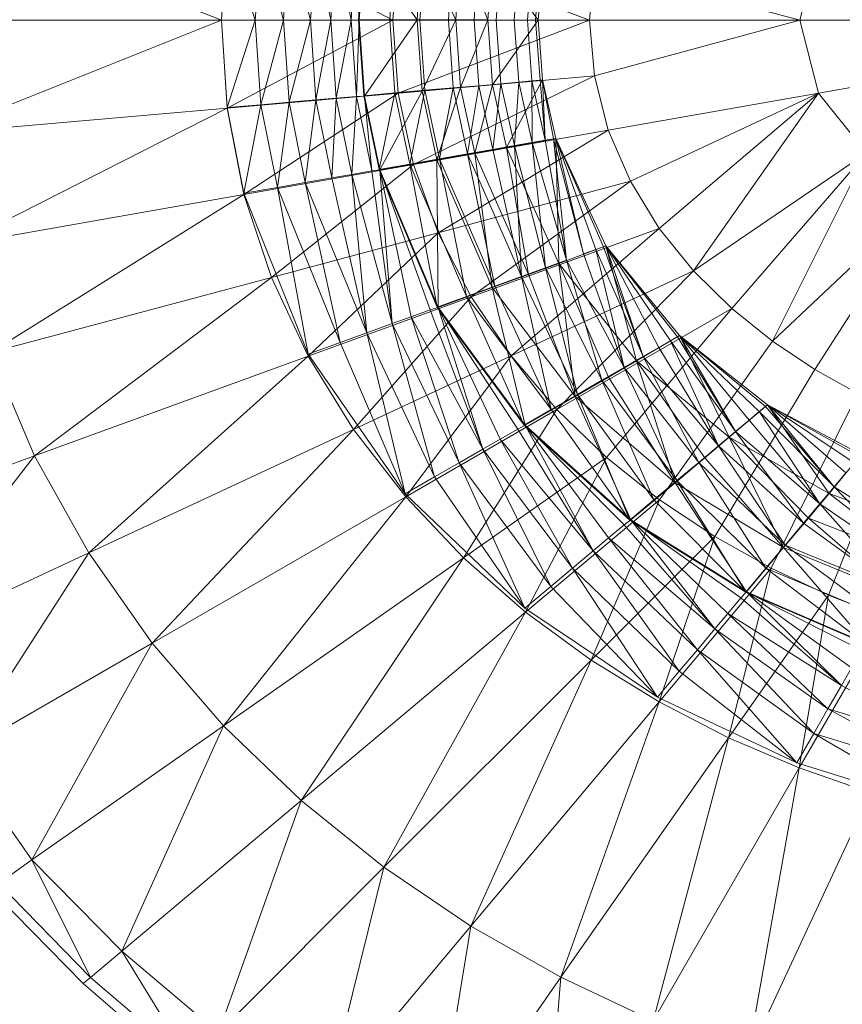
# Model space of a CAD drawing. Header units: metres. Extents: x 397.7 to 427.5, y 12.7 to 28.4.
# Tile 64 of 85: x 406.7573 to 406.8568, y 27.1044 to 27.2235. Entities that reach past the tile are written whole.
import ezdxf

# ---------------------------------------------------------------- set-up
doc = ezdxf.new("R2010")
doc.units = ezdxf.units.M
doc.layers.add('A-DETL-____-MBND', color=7, linetype='Continuous', lineweight=18)

# ---------------------------------------------------------------- blocks, each defined once
blk = doc.blocks.new('Family - Inodor P4-154170-07_PCI_P4')
at = {"layer": 'A-DETL-____-MBND', "color": 253, "true_color": 0xaaaaaa}
for p, q in [((0.09445, 0.19991), (0.06022, 0.21359)), ((0.09514, 0.21053), (0.09445, 0.19991)), ((0.09514, 0.21049), (0.09445, 0.19991)), ((0.1152, 0.19991), (0.09514, 0.21053)), ((0.09514, 0.21049), (0.09854, 0.19992)), ((0.09514, 0.21049), (0.09854, 0.19992)), ((0.09922, 0.21013), (0.09854, 0.19992)), ((0.09922, 0.21013), (0.09854, 0.19992)), ((0.09922, 0.21013), (0.10196, 0.19992)), ((0.09922, 0.21013), (0.10196, 0.19992)), ((0.10263, 0.20984), (0.10196, 0.19992)), ((0.10263, 0.20984), (0.10196, 0.19992)), ((0.10263, 0.20984), (0.10524, 0.19992)), ((0.10263, 0.20984), (0.10524, 0.19992)), ((0.10589, 0.20955), (0.10524, 0.19992)), ((0.10589, 0.20955), (0.10524, 0.19992)), ((0.10589, 0.20955), (0.10768, 0.19992)), ((0.10589, 0.20955), (0.10768, 0.19992)), ((0.10832, 0.20934), (0.10768, 0.19992)), ((0.10832, 0.20934), (0.10768, 0.19992)), ((0.10832, 0.20934), (0.11013, 0.19992)), ((0.10832, 0.20934), (0.11013, 0.19992)), ((0.11077, 0.20912), (0.11013, 0.19992)), ((0.11077, 0.20912), (0.11013, 0.19992)), ((0.11077, 0.20912), (0.11113, 0.19997)), ((0.11077, 0.20912), (0.11113, 0.19997)), ((0.11167, 0.20904), (0.11104, 0.19992)), ((0.11176, 0.20909), (0.11113, 0.19997)), ((0.11176, 0.20909), (0.11113, 0.19997)), ((0.11176, 0.20909), (0.11811, 0.19997)), ((0.11176, 0.20909), (0.11811, 0.19997)), ((0.11542, 0.20871), (0.11481, 0.19992)), ((0.11542, 0.20871), (0.11481, 0.19992)), ((0.11583, 0.20872), (0.1152, 0.19991)), ((0.13897, 0.19991), (0.11583, 0.20872)), ((0.11872, 0.20848), (0.11811, 0.19997)), ((0.11872, 0.20848), (0.11811, 0.19997)), ((0.11907, 0.20839), (0.11846, 0.19992)), ((0.11907, 0.20839), (0.11846, 0.19992)), ((0.11872, 0.20848), (0.12278, 0.19997)), ((0.11872, 0.20848), (0.12278, 0.19997)), ((0.16667, 0.2087), (0.16439, 0.19991)), ((0.12249, 0.20809), (0.1219, 0.19992)), ((0.12249, 0.20809), (0.1219, 0.19992)), ((0.12337, 0.20807), (0.12278, 0.19997)), ((0.12337, 0.20807), (0.12278, 0.19997)), ((0.12337, 0.20807), (0.12668, 0.19997)), ((0.12337, 0.20807), (0.12668, 0.19997)), ((0.12557, 0.20782), (0.125, 0.19991)), ((0.12557, 0.20782), (0.125, 0.19991)), ((0.12725, 0.20774), (0.12668, 0.19997)), ((0.12725, 0.20774), (0.12668, 0.19997)), ((0.12725, 0.20774), (0.12668, 0.19997)), ((0.12725, 0.20774), (0.13274, 0.19992)), ((0.12725, 0.20774), (0.13274, 0.19992)), ((0.12824, 0.20759), (0.12767, 0.19992)), ((0.12824, 0.20759), (0.12767, 0.19992)), ((0.13041, 0.2074), (0.12985, 0.19992)), ((0.13041, 0.2074), (0.12985, 0.19992)), ((0.132, 0.20726), (0.13145, 0.19991)), ((0.132, 0.20726), (0.13145, 0.19991)), ((0.13298, 0.20718), (0.13243, 0.19991)), ((0.13298, 0.20718), (0.13243, 0.19991)), ((0.13274, 0.19991), (0.13329, 0.20715)), ((0.13329, 0.20715), (0.13274, 0.19991)), ((0.13274, 0.19992), (0.13329, 0.20715)), ((0.13329, 0.20715), (0.13274, 0.19992)), ((0.13955, 0.20665), (0.13897, 0.19991)), ((0.16439, 0.19991), (0.13955, 0.20665)), ((0.09445, 0.19991), (0.05941, 0.19991)), ((0.09445, 0.19991), (0.06022, 0.18624)), ((0.09854, 0.19992), (0.09445, 0.19991)), ((0.09854, 0.19992), (0.09445, 0.19991)), ((0.1152, 0.19991), (0.09445, 0.19991)), ((0.09514, 0.1893), (0.09445, 0.19991)), ((0.09514, 0.18936), (0.09445, 0.19991)), ((0.09854, 0.19992), (0.09514, 0.18936)), ((0.09854, 0.19992), (0.09514, 0.18936)), ((0.1152, 0.19991), (0.09514, 0.1893)), ((0.10196, 0.19992), (0.09854, 0.19992)), ((0.09854, 0.19992), (0.10196, 0.19992)), ((0.09854, 0.19992), (0.09922, 0.18971)), ((0.09854, 0.19992), (0.09922, 0.18971)), ((0.10196, 0.19992), (0.09922, 0.18971)), ((0.10196, 0.19992), (0.09922, 0.18971)), ((0.10524, 0.19992), (0.10196, 0.19992)), ((0.10196, 0.19992), (0.10524, 0.19992)), ((0.10196, 0.19992), (0.10263, 0.19001)), ((0.10196, 0.19992), (0.10263, 0.19001)), ((0.10524, 0.19992), (0.10263, 0.19001)), ((0.10524, 0.19992), (0.10263, 0.19001)), ((0.10768, 0.19992), (0.10524, 0.19992)), ((0.10524, 0.19992), (0.10768, 0.19992)), ((0.10524, 0.19992), (0.10589, 0.1903)), ((0.10524, 0.19992), (0.10589, 0.1903)), ((0.10768, 0.19992), (0.10589, 0.1903)), ((0.10768, 0.19992), (0.10589, 0.1903)), ((0.11013, 0.19992), (0.10768, 0.19992)), ((0.10768, 0.19992), (0.11013, 0.19992)), ((0.10768, 0.19992), (0.10832, 0.19051)), ((0.10768, 0.19992), (0.10832, 0.19051)), ((0.11013, 0.19992), (0.10832, 0.19051)), ((0.11013, 0.19992), (0.10832, 0.19051)), ((0.11113, 0.19997), (0.11013, 0.19992)), ((0.11113, 0.19997), (0.11013, 0.19992)), ((0.11077, 0.19072), (0.11013, 0.19992)), ((0.11013, 0.19992), (0.11077, 0.19072)), ((0.11113, 0.19997), (0.11077, 0.19072)), ((0.11113, 0.19997), (0.11077, 0.19072)), ((0.11104, 0.19992), (0.11481, 0.19992)), ((0.11104, 0.19992), (0.11481, 0.19992)), ((0.11104, 0.19992), (0.11167, 0.19078)), ((0.11811, 0.19997), (0.11113, 0.19997)), ((0.11811, 0.19997), (0.11113, 0.19997)), ((0.11176, 0.19076), (0.11113, 0.19997)), ((0.11113, 0.19997), (0.11176, 0.19076)), ((0.11811, 0.19997), (0.11176, 0.19076)), ((0.11811, 0.19997), (0.11176, 0.19076)), ((0.11481, 0.19992), (0.11846, 0.19992)), ((0.11481, 0.19992), (0.11846, 0.19992)), ((0.11481, 0.19992), (0.11543, 0.19114)), ((0.11481, 0.19992), (0.11543, 0.19114)), ((0.13897, 0.19991), (0.1152, 0.19991)), ((0.11583, 0.19111), (0.1152, 0.19991)), ((0.13897, 0.19991), (0.11583, 0.19111)), ((0.12278, 0.19997), (0.11811, 0.19997)), ((0.11811, 0.19997), (0.12278, 0.19997)), ((0.11811, 0.19997), (0.11872, 0.19136)), ((0.11811, 0.19997), (0.11872, 0.19136)), ((0.11846, 0.19992), (0.1219, 0.19992)), ((0.11846, 0.19992), (0.1219, 0.19992)), ((0.11846, 0.19992), (0.11907, 0.19145)), ((0.11846, 0.19992), (0.11907, 0.19145)), ((0.12278, 0.19997), (0.11872, 0.19136)), ((0.12278, 0.19997), (0.11872, 0.19136)), ((0.1219, 0.19992), (0.125, 0.19991)), ((0.1219, 0.19992), (0.12249, 0.19175)), ((0.1219, 0.19992), (0.125, 0.19991)), ((0.1219, 0.19992), (0.12249, 0.19175)), ((0.12668, 0.19997), (0.12278, 0.19997)), ((0.12668, 0.19997), (0.12278, 0.19997)), ((0.12337, 0.19177), (0.12278, 0.19997)), ((0.12278, 0.19997), (0.12337, 0.19177)), ((0.12668, 0.19997), (0.12337, 0.19177)), ((0.12668, 0.19997), (0.12337, 0.19177)), ((0.125, 0.19991), (0.12767, 0.19992)), ((0.125, 0.19991), (0.12767, 0.19992)), ((0.125, 0.19991), (0.12558, 0.19201)), ((0.125, 0.19991), (0.12558, 0.19201)), ((0.12668, 0.19997), (0.12725, 0.19211)), ((0.12668, 0.19997), (0.12725, 0.19211)), ((0.13274, 0.19992), (0.12668, 0.19997)), ((0.12668, 0.19997), (0.13274, 0.19992)), ((0.12668, 0.19997), (0.12725, 0.19211)), ((0.13274, 0.19992), (0.12725, 0.19211)), ((0.13274, 0.19992), (0.12725, 0.19211)), ((0.12767, 0.19992), (0.12985, 0.19992)), ((0.12767, 0.19992), (0.12985, 0.19992)), ((0.12767, 0.19992), (0.12825, 0.19225)), ((0.12767, 0.19992), (0.12825, 0.19225)), ((0.12985, 0.19992), (0.13145, 0.19991)), ((0.12985, 0.19992), (0.13041, 0.19244)), ((0.12985, 0.19992), (0.13145, 0.19991)), ((0.12985, 0.19992), (0.13041, 0.19244)), ((0.13145, 0.19991), (0.13243, 0.19991)), ((0.13145, 0.19991), (0.132, 0.19258)), ((0.13145, 0.19991), (0.13243, 0.19991)), ((0.13145, 0.19991), (0.132, 0.19258)), ((0.13243, 0.19991), (0.13274, 0.19991)), ((0.13243, 0.19991), (0.13274, 0.19991)), ((0.13243, 0.19991), (0.13298, 0.19267)), ((0.13243, 0.19991), (0.13298, 0.19267)), ((0.13329, 0.1927), (0.13274, 0.19992)), ((0.13274, 0.19992), (0.13329, 0.1927)), ((0.13274, 0.19991), (0.13329, 0.1927)), ((0.13274, 0.19991), (0.13329, 0.1927)), ((0.16439, 0.19991), (0.13897, 0.19991)), ((0.13955, 0.19318), (0.13897, 0.19991)), ((0.16439, 0.19991), (0.13955, 0.19318)), ((0.21652, 0.19991), (0.16439, 0.19991)), ((0.16667, 0.19112), (0.16439, 0.19991)), ((0.21652, 0.19991), (0.16667, 0.19112)), ((0.13955, 0.19318), (0.11583, 0.19111)), ((0.13955, 0.19318), (0.11768, 0.18249)), ((0.14123, 0.18664), (0.13955, 0.19318)), ((0.12337, 0.19177), (0.11872, 0.19136)), ((0.12337, 0.19177), (0.11872, 0.19136)), ((0.11907, 0.19145), (0.12249, 0.19175)), ((0.12249, 0.19175), (0.11907, 0.19145)), ((0.12337, 0.19177), (0.1205, 0.18305)), ((0.12337, 0.19177), (0.1205, 0.18305)), ((0.12249, 0.19175), (0.12084, 0.18317)), ((0.12249, 0.19175), (0.12084, 0.18317)), ((0.12249, 0.19175), (0.12558, 0.19201)), ((0.12558, 0.19201), (0.12249, 0.19175)), ((0.12421, 0.18376), (0.12249, 0.19175)), ((0.12249, 0.19175), (0.12421, 0.18376)), ((0.12725, 0.19211), (0.12337, 0.19177)), ((0.12725, 0.19211), (0.12337, 0.19177)), ((0.1251, 0.18386), (0.12337, 0.19177)), ((0.12337, 0.19177), (0.1251, 0.18386)), ((0.12558, 0.19201), (0.12421, 0.18376)), ((0.12558, 0.19201), (0.12421, 0.18376)), ((0.12725, 0.19211), (0.1251, 0.18386)), ((0.12725, 0.19211), (0.1251, 0.18386)), ((0.12558, 0.19201), (0.12825, 0.19225)), ((0.12825, 0.19225), (0.12558, 0.19201)), ((0.12727, 0.1843), (0.12558, 0.19201)), ((0.12558, 0.19201), (0.12727, 0.1843)), ((0.13329, 0.1927), (0.12725, 0.19211)), ((0.13329, 0.1927), (0.12725, 0.19211)), ((0.12725, 0.19211), (0.12893, 0.18453)), ((0.12725, 0.19211), (0.12893, 0.18453)), ((0.12893, 0.18453), (0.12725, 0.19211)), ((0.12825, 0.19225), (0.12727, 0.1843)), ((0.12825, 0.19225), (0.12727, 0.1843)), ((0.12825, 0.19225), (0.13041, 0.19244)), ((0.13041, 0.19244), (0.12825, 0.19225)), ((0.12991, 0.18476), (0.12825, 0.19225)), ((0.12825, 0.19225), (0.12991, 0.18476)), ((0.13329, 0.1927), (0.12893, 0.18453)), ((0.13329, 0.1927), (0.12893, 0.18453)), ((0.13041, 0.19244), (0.12991, 0.18476)), ((0.13041, 0.19244), (0.12991, 0.18476)), ((0.13041, 0.19244), (0.132, 0.19258)), ((0.132, 0.19258), (0.13041, 0.19244)), ((0.13204, 0.18514), (0.13041, 0.19244)), ((0.13041, 0.19244), (0.13204, 0.18514)), ((0.132, 0.19258), (0.13298, 0.19267)), ((0.13298, 0.19267), (0.132, 0.19258)), ((0.13362, 0.18542), (0.132, 0.19258)), ((0.132, 0.19258), (0.13204, 0.18514)), ((0.132, 0.19258), (0.13362, 0.18542)), ((0.132, 0.19258), (0.13204, 0.18514)), ((0.13298, 0.19267), (0.13329, 0.1927)), ((0.13329, 0.1927), (0.13298, 0.19267)), ((0.13362, 0.18542), (0.13298, 0.19267)), ((0.13298, 0.19267), (0.13362, 0.18542)), ((0.13489, 0.18564), (0.13329, 0.1927)), ((0.13329, 0.1927), (0.13362, 0.18542)), ((0.13329, 0.1927), (0.13489, 0.18564)), ((0.13329, 0.1927), (0.1346, 0.18557)), ((0.13329, 0.1927), (0.1346, 0.18557)), ((0.13329, 0.1927), (0.13362, 0.18542)), ((0.13489, 0.18564), (0.13329, 0.1927)), ((0.13329, 0.1927), (0.13489, 0.18564)), ((0.11583, 0.19111), (0.09514, 0.1893)), ((0.11583, 0.19111), (0.09718, 0.17887)), ((0.10832, 0.19051), (0.10589, 0.1903)), ((0.10832, 0.19051), (0.10589, 0.1903)), ((0.10832, 0.19051), (0.10781, 0.18087)), ((0.10832, 0.19051), (0.10781, 0.18087)), ((0.11077, 0.19072), (0.10832, 0.19051)), ((0.11077, 0.19072), (0.10832, 0.19051)), ((0.11021, 0.18129), (0.10832, 0.19051)), ((0.10832, 0.19051), (0.11021, 0.18129)), ((0.11077, 0.19072), (0.11021, 0.18129)), ((0.11077, 0.19072), (0.11021, 0.18129)), ((0.11176, 0.19076), (0.11077, 0.19072)), ((0.11176, 0.19076), (0.11077, 0.19072)), ((0.11263, 0.18171), (0.11077, 0.19072)), ((0.11077, 0.19072), (0.11263, 0.18171)), ((0.11167, 0.19078), (0.11543, 0.19114)), ((0.11543, 0.19114), (0.11167, 0.19078)), ((0.11352, 0.18188), (0.11167, 0.19078)), ((0.11872, 0.19136), (0.11176, 0.19076)), ((0.11872, 0.19136), (0.11176, 0.19076)), ((0.11362, 0.18184), (0.11176, 0.19076)), ((0.11176, 0.19076), (0.11263, 0.18171)), ((0.11176, 0.19076), (0.11362, 0.18184)), ((0.11176, 0.19076), (0.11263, 0.18171)), ((0.11543, 0.19114), (0.11352, 0.18188)), ((0.11543, 0.19114), (0.11352, 0.18188)), ((0.11872, 0.19136), (0.11362, 0.18184)), ((0.11872, 0.19136), (0.11362, 0.18184)), ((0.11543, 0.19114), (0.11907, 0.19145)), ((0.11907, 0.19145), (0.11543, 0.19114)), ((0.11723, 0.18253), (0.11543, 0.19114)), ((0.11543, 0.19114), (0.11723, 0.18253)), ((0.11768, 0.18249), (0.11583, 0.19111)), ((0.11907, 0.19145), (0.11723, 0.18253)), ((0.11907, 0.19145), (0.11723, 0.18253)), ((0.1205, 0.18305), (0.11872, 0.19136)), ((0.11872, 0.19136), (0.1205, 0.18305)), ((0.12084, 0.18317), (0.11907, 0.19145)), ((0.11907, 0.19145), (0.12084, 0.18317)), ((0.16667, 0.19112), (0.14123, 0.18664)), ((0.16667, 0.19112), (0.1439, 0.18046)), ((0.16667, 0.19112), (0.1474, 0.17476)), ((0.15155, 0.16962), (0.16667, 0.19112)), ((0.17244, 0.18387), (0.16667, 0.19112)), ((0.09514, 0.1893), (0.06022, 0.18624)), ((0.09514, 0.1893), (0.06262, 0.17278)), ((0.09922, 0.18971), (0.09514, 0.18936)), ((0.09922, 0.18971), (0.09514, 0.18936)), ((0.09718, 0.179), (0.09514, 0.18936)), ((0.09718, 0.17887), (0.09514, 0.1893)), ((0.09922, 0.18971), (0.09718, 0.179)), ((0.09922, 0.18971), (0.09718, 0.179)), ((0.10263, 0.19001), (0.09922, 0.18971)), ((0.10263, 0.19001), (0.09922, 0.18971)), ((0.10122, 0.1797), (0.09922, 0.18971)), ((0.09922, 0.18971), (0.10122, 0.1797)), ((0.10263, 0.19001), (0.10122, 0.1797)), ((0.10263, 0.19001), (0.10122, 0.1797)), ((0.10589, 0.1903), (0.10263, 0.19001)), ((0.10589, 0.1903), (0.10263, 0.19001)), ((0.10458, 0.1803), (0.10263, 0.19001)), ((0.10263, 0.19001), (0.10458, 0.1803)), ((0.10589, 0.1903), (0.10458, 0.1803)), ((0.10589, 0.1903), (0.10458, 0.1803)), ((0.10781, 0.18087), (0.10589, 0.1903)), ((0.10589, 0.1903), (0.10781, 0.18087)), ((0.14123, 0.18664), (0.11768, 0.18249)), ((0.14123, 0.18664), (0.12067, 0.17423)), ((0.1439, 0.18046), (0.14123, 0.18664)), ((0.12893, 0.18453), (0.1251, 0.18386)), ((0.12893, 0.18453), (0.1251, 0.18386)), ((0.12991, 0.18476), (0.12727, 0.1843)), ((0.12991, 0.18476), (0.12727, 0.1843)), ((0.13489, 0.18564), (0.12893, 0.18453)), ((0.13489, 0.18564), (0.12893, 0.18453)), ((0.12893, 0.18453), (0.13526, 0.17052)), ((0.12893, 0.18453), (0.1316, 0.16919)), ((0.12893, 0.18453), (0.13526, 0.17052)), ((0.12893, 0.18453), (0.1316, 0.16919)), ((0.13526, 0.17052), (0.12893, 0.18453)), ((0.13204, 0.18514), (0.12991, 0.18476)), ((0.13204, 0.18514), (0.12991, 0.18476)), ((0.13366, 0.17), (0.12991, 0.18476)), ((0.12991, 0.18476), (0.13075, 0.16894)), ((0.12991, 0.18476), (0.13366, 0.17)), ((0.12991, 0.18476), (0.13075, 0.16894)), ((0.13362, 0.18542), (0.13204, 0.18514)), ((0.13362, 0.18542), (0.13204, 0.18514)), ((0.13617, 0.17092), (0.13204, 0.18514)), ((0.13204, 0.18514), (0.13366, 0.17)), ((0.13204, 0.18514), (0.13617, 0.17092)), ((0.13204, 0.18514), (0.13366, 0.17)), ((0.1346, 0.18557), (0.13362, 0.18542)), ((0.1346, 0.18557), (0.13362, 0.18542)), ((0.13617, 0.17092), (0.13362, 0.18542)), ((0.13362, 0.18542), (0.13617, 0.17092)), ((0.13489, 0.18564), (0.1346, 0.18557)), ((0.13489, 0.18564), (0.1346, 0.18557)), ((0.13822, 0.17166), (0.1346, 0.18557)), ((0.1346, 0.18557), (0.13617, 0.17092)), ((0.1346, 0.18557), (0.13822, 0.17166)), ((0.1346, 0.18557), (0.13617, 0.17092)), ((0.14094, 0.17265), (0.13489, 0.18564)), ((0.13489, 0.18564), (0.13822, 0.17166)), ((0.13489, 0.18564), (0.14094, 0.17265)), ((0.13489, 0.18564), (0.14064, 0.17254)), ((0.13489, 0.18564), (0.14064, 0.17254)), ((0.13489, 0.18564), (0.13972, 0.17221)), ((0.13489, 0.18564), (0.13972, 0.17221)), ((0.13489, 0.18564), (0.13822, 0.17166)), ((0.14094, 0.17265), (0.13489, 0.18564)), ((0.13489, 0.18564), (0.13526, 0.17052)), ((0.13489, 0.18564), (0.14094, 0.17265)), ((0.13489, 0.18564), (0.13526, 0.17052)), ((0.1251, 0.18386), (0.1205, 0.18305)), ((0.1251, 0.18386), (0.1205, 0.18305)), ((0.12421, 0.18376), (0.12084, 0.18317)), ((0.12421, 0.18376), (0.12084, 0.18317)), ((0.12727, 0.1843), (0.12421, 0.18376)), ((0.12727, 0.1843), (0.12421, 0.18376)), ((0.13075, 0.16894), (0.12421, 0.18376)), ((0.12421, 0.18376), (0.12752, 0.16777)), ((0.12421, 0.18376), (0.13075, 0.16894)), ((0.12421, 0.18376), (0.12752, 0.16777)), ((0.1316, 0.16919), (0.1251, 0.18386)), ((0.1251, 0.18386), (0.12721, 0.16759)), ((0.1251, 0.18386), (0.1316, 0.16919)), ((0.1251, 0.18386), (0.12721, 0.16759)), ((0.13075, 0.16894), (0.12727, 0.1843)), ((0.12727, 0.1843), (0.13075, 0.16894)), ((0.17244, 0.18387), (0.15155, 0.16962)), ((0.17244, 0.18387), (0.15617, 0.16507)), ((0.1611, 0.16111), (0.17244, 0.18387)), ((0.11768, 0.18249), (0.09718, 0.17887)), ((0.11768, 0.18249), (0.1005, 0.16883)), ((0.11723, 0.18253), (0.11352, 0.18188)), ((0.11723, 0.18253), (0.11352, 0.18188)), ((0.1205, 0.18305), (0.11362, 0.18184)), ((0.1205, 0.18305), (0.11362, 0.18184)), ((0.12084, 0.18317), (0.11723, 0.18253)), ((0.12084, 0.18317), (0.11723, 0.18253)), ((0.12409, 0.16652), (0.11723, 0.18253)), ((0.11723, 0.18253), (0.12054, 0.16523)), ((0.11723, 0.18253), (0.12409, 0.16652)), ((0.11723, 0.18253), (0.12054, 0.16523)), ((0.12067, 0.17423), (0.11768, 0.18249)), ((0.12721, 0.16759), (0.1205, 0.18305)), ((0.1205, 0.18305), (0.12065, 0.1652)), ((0.1205, 0.18305), (0.12721, 0.16759)), ((0.1205, 0.18305), (0.12065, 0.1652)), ((0.12752, 0.16777), (0.12084, 0.18317)), ((0.12084, 0.18317), (0.12409, 0.16652)), ((0.12084, 0.18317), (0.12752, 0.16777)), ((0.12084, 0.18317), (0.12409, 0.16652)), ((0.11021, 0.18129), (0.10781, 0.18087)), ((0.11021, 0.18129), (0.10781, 0.18087)), ((0.11263, 0.18171), (0.11021, 0.18129)), ((0.11263, 0.18171), (0.11021, 0.18129)), ((0.1151, 0.16324), (0.11021, 0.18129)), ((0.11021, 0.18129), (0.11202, 0.16212)), ((0.11021, 0.18129), (0.1151, 0.16324)), ((0.11021, 0.18129), (0.11202, 0.16212)), ((0.11362, 0.18184), (0.11263, 0.18171)), ((0.11362, 0.18184), (0.11263, 0.18171)), ((0.1151, 0.16324), (0.11263, 0.18171)), ((0.11263, 0.18171), (0.1151, 0.16324)), ((0.12054, 0.16523), (0.11352, 0.18188)), ((0.12065, 0.1652), (0.11362, 0.18184)), ((0.11362, 0.18184), (0.1151, 0.16324)), ((0.11362, 0.18184), (0.12065, 0.1652)), ((0.11362, 0.18184), (0.11969, 0.16491)), ((0.11362, 0.18184), (0.11969, 0.16491)), ((0.11362, 0.18184), (0.11739, 0.16407)), ((0.11362, 0.18184), (0.11739, 0.16407)), ((0.11362, 0.18184), (0.1151, 0.16324)), ((0.10458, 0.1803), (0.10122, 0.1797)), ((0.10458, 0.1803), (0.10122, 0.1797)), ((0.10781, 0.18087), (0.10458, 0.1803)), ((0.10781, 0.18087), (0.10458, 0.1803)), ((0.11202, 0.16212), (0.10458, 0.1803)), ((0.10458, 0.1803), (0.1088, 0.16095)), ((0.10458, 0.1803), (0.11202, 0.16212)), ((0.10458, 0.1803), (0.1088, 0.16095)), ((0.11202, 0.16212), (0.10781, 0.18087)), ((0.10781, 0.18087), (0.11202, 0.16212)), ((0.1439, 0.18046), (0.12067, 0.17423)), ((0.12466, 0.16648), (0.1439, 0.18046)), ((0.1474, 0.17476), (0.1439, 0.18046)), ((0.09718, 0.17887), (0.06262, 0.17278)), ((0.09718, 0.17887), (0.06653, 0.15973)), ((0.10122, 0.1797), (0.09718, 0.179)), ((0.10122, 0.1797), (0.09718, 0.179)), ((0.10495, 0.15955), (0.09718, 0.179)), ((0.1005, 0.16883), (0.09718, 0.17887)), ((0.1088, 0.16095), (0.10122, 0.1797)), ((0.10122, 0.1797), (0.10495, 0.15955)), ((0.10122, 0.1797), (0.1088, 0.16095)), ((0.10122, 0.1797), (0.10495, 0.15955)), ((0.17968, 0.17865), (0.1611, 0.16111)), ((0.17968, 0.17865), (0.16621, 0.1577)), ((0.12067, 0.17423), (0.1005, 0.16883)), ((0.12067, 0.17423), (0.10496, 0.15931)), ((0.12466, 0.16648), (0.12067, 0.17423)), ((0.1474, 0.17476), (0.12466, 0.16648)), ((0.12949, 0.15933), (0.1474, 0.17476)), ((0.15155, 0.16962), (0.1474, 0.17476)), ((0.14094, 0.17265), (0.13526, 0.17052)), ((0.14094, 0.17265), (0.13526, 0.17052)), ((0.14094, 0.17265), (0.14064, 0.17254)), ((0.14094, 0.17265), (0.14064, 0.17254)), ((0.14986, 0.16181), (0.14094, 0.17265)), ((0.14094, 0.17265), (0.14547, 0.15928)), ((0.14094, 0.17265), (0.14986, 0.16181)), ((0.14094, 0.17265), (0.14959, 0.16165)), ((0.14094, 0.17265), (0.14959, 0.16165)), ((0.14094, 0.17265), (0.14874, 0.16116)), ((0.14094, 0.17265), (0.14874, 0.16116)), ((0.14094, 0.17265), (0.14735, 0.16036)), ((0.14094, 0.17265), (0.14735, 0.16036)), ((0.14094, 0.17265), (0.14547, 0.15928)), ((0.14986, 0.16181), (0.14094, 0.17265)), ((0.14094, 0.17265), (0.14464, 0.15873)), ((0.14094, 0.17265), (0.14986, 0.16181)), ((0.14094, 0.17265), (0.14464, 0.15873)), ((0.13972, 0.17221), (0.13822, 0.17166)), ((0.13972, 0.17221), (0.13822, 0.17166)), ((0.13822, 0.17166), (0.14315, 0.15794)), ((0.14315, 0.15794), (0.13822, 0.17166)), ((0.14064, 0.17254), (0.13972, 0.17221)), ((0.14064, 0.17254), (0.13972, 0.17221)), ((0.14547, 0.15928), (0.13972, 0.17221)), ((0.13972, 0.17221), (0.14315, 0.15794)), ((0.13972, 0.17221), (0.14547, 0.15928)), ((0.13972, 0.17221), (0.14315, 0.15794)), ((0.14547, 0.15928), (0.14064, 0.17254)), ((0.14064, 0.17254), (0.14547, 0.15928)), ((0.13526, 0.17052), (0.1316, 0.16919)), ((0.13526, 0.17052), (0.1316, 0.16919)), ((0.13617, 0.17092), (0.13366, 0.17)), ((0.13617, 0.17092), (0.13366, 0.17)), ((0.13526, 0.17052), (0.14464, 0.15873)), ((0.13526, 0.17052), (0.13722, 0.15445)), ((0.13526, 0.17052), (0.14464, 0.15873)), ((0.13526, 0.17052), (0.14126, 0.15678)), ((0.13526, 0.17052), (0.14126, 0.15678)), ((0.13526, 0.17052), (0.13722, 0.15445)), ((0.14464, 0.15873), (0.13526, 0.17052)), ((0.13617, 0.17092), (0.14315, 0.15794)), ((0.13617, 0.17092), (0.14047, 0.15639)), ((0.13617, 0.17092), (0.14315, 0.15794)), ((0.13617, 0.17092), (0.14047, 0.15639)), ((0.1316, 0.16919), (0.12721, 0.16759)), ((0.1316, 0.16919), (0.12721, 0.16759)), ((0.15155, 0.16962), (0.12949, 0.15933)), ((0.13366, 0.17), (0.13075, 0.16894)), ((0.13366, 0.17), (0.13075, 0.16894)), ((0.13722, 0.15445), (0.1316, 0.16919)), ((0.1316, 0.16919), (0.13722, 0.15445)), ((0.14047, 0.15639), (0.13366, 0.17)), ((0.13366, 0.17), (0.1375, 0.15467)), ((0.13366, 0.17), (0.14047, 0.15639)), ((0.13366, 0.17), (0.1375, 0.15467)), ((0.135, 0.15285), (0.15155, 0.16962)), ((0.15617, 0.16507), (0.15155, 0.16962)), ((0.1005, 0.16883), (0.06653, 0.15973)), ((0.1005, 0.16883), (0.07185, 0.14726)), ((0.10496, 0.15931), (0.1005, 0.16883)), ((0.13075, 0.16894), (0.12752, 0.16777)), ((0.13075, 0.16894), (0.12752, 0.16777)), ((0.1375, 0.15467), (0.13075, 0.16894)), ((0.13075, 0.16894), (0.13433, 0.15285)), ((0.13075, 0.16894), (0.1375, 0.15467)), ((0.13075, 0.16894), (0.13433, 0.15285)), ((0.12721, 0.16759), (0.12065, 0.1652)), ((0.12721, 0.16759), (0.12065, 0.1652)), ((0.12752, 0.16777), (0.12409, 0.16652)), ((0.12752, 0.16777), (0.12409, 0.16652)), ((0.13722, 0.15445), (0.12721, 0.16759)), ((0.12721, 0.16759), (0.13117, 0.15096)), ((0.12721, 0.16759), (0.13722, 0.15445)), ((0.12721, 0.16759), (0.13117, 0.15096)), ((0.13433, 0.15285), (0.12752, 0.16777)), ((0.12752, 0.16777), (0.13433, 0.15285)), ((0.12466, 0.16648), (0.10496, 0.15931)), ((0.11043, 0.15045), (0.12466, 0.16648)), ((0.12409, 0.16652), (0.12054, 0.16523)), ((0.12409, 0.16652), (0.12054, 0.16523)), ((0.13433, 0.15285), (0.12409, 0.16652)), ((0.12409, 0.16652), (0.13106, 0.15096)), ((0.12409, 0.16652), (0.13433, 0.15285)), ((0.12409, 0.16652), (0.13106, 0.15096)), ((0.12949, 0.15933), (0.12466, 0.16648)), ((0.11969, 0.16491), (0.11739, 0.16407)), ((0.11969, 0.16491), (0.11739, 0.16407)), ((0.12065, 0.1652), (0.11969, 0.16491)), ((0.12065, 0.1652), (0.11969, 0.16491)), ((0.12605, 0.14806), (0.11969, 0.16491)), ((0.11969, 0.16491), (0.12605, 0.14806)), ((0.13106, 0.15096), (0.12054, 0.16523)), ((0.13117, 0.15096), (0.12065, 0.1652)), ((0.12065, 0.1652), (0.12605, 0.14806)), ((0.12065, 0.1652), (0.13117, 0.15096)), ((0.12065, 0.1652), (0.13028, 0.1505)), ((0.12065, 0.1652), (0.13028, 0.1505)), ((0.12065, 0.1652), (0.12816, 0.14928)), ((0.12065, 0.1652), (0.12816, 0.14928)), ((0.12065, 0.1652), (0.12605, 0.14806)), ((0.15617, 0.16507), (0.135, 0.15285)), ((0.14103, 0.14706), (0.15617, 0.16507)), ((0.1611, 0.16111), (0.15617, 0.16507)), ((0.1151, 0.16324), (0.11202, 0.16212)), ((0.1151, 0.16324), (0.11202, 0.16212)), ((0.11739, 0.16407), (0.1151, 0.16324)), ((0.11739, 0.16407), (0.1151, 0.16324)), ((0.12321, 0.14642), (0.1151, 0.16324)), ((0.1151, 0.16324), (0.12024, 0.14471)), ((0.1151, 0.16324), (0.12321, 0.14642)), ((0.1151, 0.16324), (0.12024, 0.14471)), ((0.12605, 0.14806), (0.11739, 0.16407)), ((0.11739, 0.16407), (0.12321, 0.14642)), ((0.11739, 0.16407), (0.12605, 0.14806)), ((0.11739, 0.16407), (0.12321, 0.14642)), ((0.11202, 0.16212), (0.1088, 0.16095)), ((0.11202, 0.16212), (0.1088, 0.16095)), ((0.12024, 0.14471), (0.11202, 0.16212)), ((0.11202, 0.16212), (0.11669, 0.14267)), ((0.11202, 0.16212), (0.12024, 0.14471)), ((0.11202, 0.16212), (0.11669, 0.14267)), ((0.1088, 0.16095), (0.10495, 0.15955)), ((0.1088, 0.16095), (0.10495, 0.15955)), ((0.11669, 0.14267), (0.1088, 0.16095)), ((0.1088, 0.16095), (0.11669, 0.14267)), ((0.14986, 0.16181), (0.14464, 0.15873)), ((0.14986, 0.16181), (0.14464, 0.15873)), ((0.14874, 0.16116), (0.14735, 0.16036)), ((0.14874, 0.16116), (0.14735, 0.16036)), ((0.14744, 0.14195), (0.1611, 0.16111)), ((0.14959, 0.16165), (0.14874, 0.16116)), ((0.14959, 0.16165), (0.14874, 0.16116)), ((0.1566, 0.15019), (0.14874, 0.16116)), ((0.14874, 0.16116), (0.15455, 0.14847)), ((0.14874, 0.16116), (0.1566, 0.15019)), ((0.14874, 0.16116), (0.15455, 0.14847)), ((0.14986, 0.16181), (0.14959, 0.16165)), ((0.14986, 0.16181), (0.14959, 0.16165)), ((0.1566, 0.15019), (0.14959, 0.16165)), ((0.14959, 0.16165), (0.1566, 0.15019)), ((0.16048, 0.15344), (0.14986, 0.16181)), ((0.14986, 0.16181), (0.1566, 0.15019)), ((0.14986, 0.16181), (0.16048, 0.15344)), ((0.14986, 0.16181), (0.16024, 0.15324)), ((0.14986, 0.16181), (0.16024, 0.15324)), ((0.14986, 0.16181), (0.15949, 0.15261)), ((0.14986, 0.16181), (0.15949, 0.15261)), ((0.14986, 0.16181), (0.15826, 0.15158)), ((0.14986, 0.16181), (0.15826, 0.15158)), ((0.14986, 0.16181), (0.1566, 0.15019)), ((0.16048, 0.15344), (0.14986, 0.16181)), ((0.14986, 0.16181), (0.15587, 0.1495)), ((0.14986, 0.16181), (0.16048, 0.15344)), ((0.14986, 0.16181), (0.15587, 0.1495)), ((0.16621, 0.1577), (0.1611, 0.16111)), ((0.07185, 0.14726), (0.06653, 0.15973)), ((0.11669, 0.14267), (0.10495, 0.15955)), ((0.14735, 0.16036), (0.14547, 0.15928)), ((0.14735, 0.16036), (0.14547, 0.15928)), ((0.15455, 0.14847), (0.14735, 0.16036)), ((0.14735, 0.16036), (0.15455, 0.14847)), ((0.10496, 0.15931), (0.07185, 0.14726)), ((0.07843, 0.13552), (0.10496, 0.15931)), ((0.11043, 0.15045), (0.10496, 0.15931)), ((0.12949, 0.15933), (0.11043, 0.15045)), ((0.11674, 0.14231), (0.12949, 0.15933)), ((0.135, 0.15285), (0.12949, 0.15933)), ((0.14464, 0.15873), (0.14126, 0.15678)), ((0.14464, 0.15873), (0.14126, 0.15678)), ((0.14547, 0.15928), (0.14315, 0.15794)), ((0.14547, 0.15928), (0.14315, 0.15794)), ((0.15587, 0.1495), (0.14464, 0.15873)), ((0.14464, 0.15873), (0.14931, 0.144)), ((0.14464, 0.15873), (0.15587, 0.1495)), ((0.14464, 0.15873), (0.15289, 0.147)), ((0.14464, 0.15873), (0.15289, 0.147)), ((0.14464, 0.15873), (0.14931, 0.144)), ((0.15587, 0.1495), (0.14464, 0.15873)), ((0.15455, 0.14847), (0.14547, 0.15928)), ((0.14547, 0.15928), (0.15217, 0.14647)), ((0.14547, 0.15928), (0.15455, 0.14847)), ((0.14547, 0.15928), (0.15217, 0.14647)), ((0.14315, 0.15794), (0.14047, 0.15639)), ((0.14315, 0.15794), (0.14047, 0.15639)), ((0.15217, 0.14647), (0.14315, 0.15794)), ((0.14315, 0.15794), (0.14954, 0.14427)), ((0.14315, 0.15794), (0.15217, 0.14647)), ((0.14315, 0.15794), (0.14954, 0.14427)), ((0.1541, 0.1375), (0.16621, 0.1577)), ((0.1714, 0.1548), (0.16621, 0.1577)), ((0.14126, 0.15678), (0.13722, 0.15445)), ((0.14126, 0.15678), (0.13722, 0.15445)), ((0.14047, 0.15639), (0.1375, 0.15467)), ((0.14047, 0.15639), (0.1375, 0.15467)), ((0.14954, 0.14427), (0.14047, 0.15639)), ((0.14047, 0.15639), (0.14674, 0.14192)), ((0.14047, 0.15639), (0.14954, 0.14427)), ((0.14047, 0.15639), (0.14674, 0.14192)), ((0.14931, 0.144), (0.14126, 0.15678)), ((0.14126, 0.15678), (0.14931, 0.144)), ((0.16093, 0.13366), (0.1714, 0.1548)), ((0.13722, 0.15445), (0.13117, 0.15096)), ((0.13722, 0.15445), (0.13117, 0.15096)), ((0.1375, 0.15467), (0.13433, 0.15285)), ((0.1375, 0.15467), (0.13433, 0.15285)), ((0.14931, 0.144), (0.13722, 0.15445)), ((0.13722, 0.15445), (0.14396, 0.13951)), ((0.13722, 0.15445), (0.14931, 0.144)), ((0.13722, 0.15445), (0.14396, 0.13951)), ((0.14674, 0.14192), (0.1375, 0.15467)), ((0.1375, 0.15467), (0.14385, 0.13949)), ((0.1375, 0.15467), (0.14674, 0.14192)), ((0.1375, 0.15467), (0.14385, 0.13949)), ((0.135, 0.15285), (0.11674, 0.14231)), ((0.12373, 0.13494), (0.135, 0.15285)), ((0.13433, 0.15285), (0.13106, 0.15096)), ((0.13433, 0.15285), (0.13106, 0.15096)), ((0.14385, 0.13949), (0.13433, 0.15285)), ((0.13433, 0.15285), (0.14385, 0.13949)), ((0.14103, 0.14706), (0.135, 0.15285)), ((0.16048, 0.15344), (0.15587, 0.1495)), ((0.16048, 0.15344), (0.15587, 0.1495)), ((0.15949, 0.15261), (0.15826, 0.15158)), ((0.15949, 0.15261), (0.15826, 0.15158)), ((0.16024, 0.15324), (0.15949, 0.15261)), ((0.16024, 0.15324), (0.15949, 0.15261)), ((0.16855, 0.14353), (0.15949, 0.15261)), ((0.15949, 0.15261), (0.16682, 0.14147)), ((0.15949, 0.15261), (0.16855, 0.14353)), ((0.15949, 0.15261), (0.16682, 0.14147)), ((0.16048, 0.15344), (0.16024, 0.15324)), ((0.16048, 0.15344), (0.16024, 0.15324)), ((0.16855, 0.14353), (0.16024, 0.15324)), ((0.16024, 0.15324), (0.16855, 0.14353)), ((0.16048, 0.15344), (0.1718, 0.14741)), ((0.16048, 0.15344), (0.16855, 0.14353)), ((0.16048, 0.15344), (0.1718, 0.14741)), ((0.16048, 0.15344), (0.1716, 0.14717)), ((0.16048, 0.15344), (0.1716, 0.14717)), ((0.16048, 0.15344), (0.17097, 0.14641)), ((0.16048, 0.15344), (0.17097, 0.14641)), ((0.16048, 0.15344), (0.16994, 0.14519)), ((0.16048, 0.15344), (0.16994, 0.14519)), ((0.16048, 0.15344), (0.16855, 0.14353)), ((0.1718, 0.14741), (0.16048, 0.15344)), ((0.16048, 0.15344), (0.16795, 0.14272)), ((0.16048, 0.15344), (0.1718, 0.14741)), ((0.16048, 0.15344), (0.16795, 0.14272)), ((0.15826, 0.15158), (0.1566, 0.15019)), ((0.15826, 0.15158), (0.1566, 0.15019)), ((0.16682, 0.14147), (0.15826, 0.15158)), ((0.15826, 0.15158), (0.16682, 0.14147)), ((0.16785, 0.13041), (0.17661, 0.15235)), ((0.11043, 0.15045), (0.07843, 0.13552)), ((0.0861, 0.12462), (0.11043, 0.15045)), ((0.11674, 0.14231), (0.11043, 0.15045)), ((0.13028, 0.1505), (0.12816, 0.14928)), ((0.13028, 0.1505), (0.12816, 0.14928)), ((0.13117, 0.15096), (0.13028, 0.1505)), ((0.13117, 0.15096), (0.13028, 0.1505)), ((0.13941, 0.13576), (0.13028, 0.1505)), ((0.13028, 0.1505), (0.13941, 0.13576)), ((0.14385, 0.13949), (0.13106, 0.15096)), ((0.14396, 0.13951), (0.13117, 0.15096)), ((0.13117, 0.15096), (0.13941, 0.13576)), ((0.13117, 0.15096), (0.14396, 0.13951)), ((0.13117, 0.15096), (0.14316, 0.13891)), ((0.13117, 0.15096), (0.14316, 0.13891)), ((0.13117, 0.15096), (0.14128, 0.13733)), ((0.13117, 0.15096), (0.14128, 0.13733)), ((0.13117, 0.15096), (0.13941, 0.13576)), ((0.1566, 0.15019), (0.15455, 0.14847)), ((0.1566, 0.15019), (0.15455, 0.14847)), ((0.16682, 0.14147), (0.1566, 0.15019)), ((0.1566, 0.15019), (0.16483, 0.1391)), ((0.1566, 0.15019), (0.16682, 0.14147)), ((0.1566, 0.15019), (0.16483, 0.1391)), ((0.12816, 0.14928), (0.12605, 0.14806)), ((0.12816, 0.14928), (0.12605, 0.14806)), ((0.13941, 0.13576), (0.12816, 0.14928)), ((0.12816, 0.14928), (0.1369, 0.13366)), ((0.12816, 0.14928), (0.13941, 0.13576)), ((0.12816, 0.14928), (0.1369, 0.13366)), ((0.15587, 0.1495), (0.15289, 0.147)), ((0.15587, 0.1495), (0.15289, 0.147)), ((0.15587, 0.1495), (0.16795, 0.14272)), ((0.15587, 0.1495), (0.16244, 0.13616)), ((0.15587, 0.1495), (0.16795, 0.14272)), ((0.15587, 0.1495), (0.16545, 0.13974)), ((0.15587, 0.1495), (0.16545, 0.13974)), ((0.15587, 0.1495), (0.16244, 0.13616)), ((0.16795, 0.14272), (0.15587, 0.1495)), ((0.12605, 0.14806), (0.12321, 0.14642)), ((0.12605, 0.14806), (0.12321, 0.14642)), ((0.1369, 0.13366), (0.12605, 0.14806)), ((0.12605, 0.14806), (0.13428, 0.13146)), ((0.12605, 0.14806), (0.1369, 0.13366)), ((0.12605, 0.14806), (0.13428, 0.13146)), ((0.15455, 0.14847), (0.15217, 0.14647)), ((0.15455, 0.14847), (0.15217, 0.14647)), ((0.16483, 0.1391), (0.15455, 0.14847)), ((0.15455, 0.14847), (0.16263, 0.13647)), ((0.15455, 0.14847), (0.16483, 0.1391)), ((0.15455, 0.14847), (0.16263, 0.13647)), ((0.07185, 0.14726), (0.04648, 0.13803)), ((0.07185, 0.14726), (0.05392, 0.12409)), ((0.07843, 0.13552), (0.07185, 0.14726)), ((0.12321, 0.14642), (0.12024, 0.14471)), ((0.12321, 0.14642), (0.12024, 0.14471)), ((0.13428, 0.13146), (0.12321, 0.14642)), ((0.12321, 0.14642), (0.13114, 0.12883)), ((0.12321, 0.14642), (0.13428, 0.13146)), ((0.12321, 0.14642), (0.13114, 0.12883)), ((0.14103, 0.14706), (0.12373, 0.13494)), ((0.13124, 0.12836), (0.14103, 0.14706)), ((0.14744, 0.14195), (0.14103, 0.14706)), ((0.15289, 0.147), (0.14931, 0.144)), ((0.15289, 0.147), (0.14931, 0.144)), ((0.15217, 0.14647), (0.14954, 0.14427)), ((0.15217, 0.14647), (0.14954, 0.14427)), ((0.16263, 0.13647), (0.15217, 0.14647)), ((0.15217, 0.14647), (0.16028, 0.13367)), ((0.15217, 0.14647), (0.16263, 0.13647)), ((0.15217, 0.14647), (0.16028, 0.13367)), ((0.16244, 0.13616), (0.15289, 0.147)), ((0.15289, 0.147), (0.16244, 0.13616)), ((0.1718, 0.14741), (0.16795, 0.14272)), ((0.1718, 0.14741), (0.16795, 0.14272)), ((0.12024, 0.14471), (0.11669, 0.14267)), ((0.12024, 0.14471), (0.11669, 0.14267)), ((0.13114, 0.12883), (0.12024, 0.14471)), ((0.12024, 0.14471), (0.13114, 0.12883)), ((0.14954, 0.14427), (0.14674, 0.14192)), ((0.14954, 0.14427), (0.14674, 0.14192)), ((0.16028, 0.13367), (0.14954, 0.14427)), ((0.14954, 0.14427), (0.15785, 0.13078)), ((0.14954, 0.14427), (0.16028, 0.13367)), ((0.14954, 0.14427), (0.15785, 0.13078)), ((0.16994, 0.14519), (0.16855, 0.14353)), ((0.16994, 0.14519), (0.16855, 0.14353)), ((0.14931, 0.144), (0.14396, 0.13951)), ((0.14931, 0.144), (0.14396, 0.13951)), ((0.16244, 0.13616), (0.14931, 0.144)), ((0.14931, 0.144), (0.15796, 0.13081)), ((0.14931, 0.144), (0.16244, 0.13616)), ((0.14931, 0.144), (0.15796, 0.13081)), ((0.16855, 0.14353), (0.16682, 0.14147)), ((0.16855, 0.14353), (0.16682, 0.14147)), ((0.17932, 0.13662), (0.16855, 0.14353)), ((0.16855, 0.14353), (0.17777, 0.13393)), ((0.16855, 0.14353), (0.17932, 0.13662)), ((0.16855, 0.14353), (0.17777, 0.13393)), ((0.11674, 0.14231), (0.0861, 0.12462)), ((0.09472, 0.11463), (0.11674, 0.14231)), ((0.13114, 0.12883), (0.11669, 0.14267)), ((0.12373, 0.13494), (0.11674, 0.14231)), ((0.14744, 0.14195), (0.13124, 0.12836)), ((0.13916, 0.12256), (0.14744, 0.14195)), ((0.14674, 0.14192), (0.14385, 0.13949)), ((0.14674, 0.14192), (0.14385, 0.13949)), ((0.15785, 0.13078), (0.14674, 0.14192)), ((0.14674, 0.14192), (0.15785, 0.13078)), ((0.1541, 0.1375), (0.14744, 0.14195)), ((0.16795, 0.14272), (0.16545, 0.13974)), ((0.16795, 0.14272), (0.16545, 0.13974)), ((0.18021, 0.13804), (0.16795, 0.14272)), ((0.16795, 0.14272), (0.17826, 0.13467)), ((0.16795, 0.14272), (0.18021, 0.13804)), ((0.16795, 0.14272), (0.17826, 0.13467)), ((0.18021, 0.13804), (0.16795, 0.14272)), ((0.16682, 0.14147), (0.16483, 0.1391)), ((0.16682, 0.14147), (0.16483, 0.1391)), ((0.17777, 0.13393), (0.16682, 0.14147)), ((0.16682, 0.14147), (0.17605, 0.13096)), ((0.16682, 0.14147), (0.17777, 0.13393)), ((0.16682, 0.14147), (0.17605, 0.13096)), ((0.14396, 0.13951), (0.14316, 0.13891)), ((0.14396, 0.13951), (0.14316, 0.13891)), ((0.15785, 0.13078), (0.14385, 0.13949)), ((0.15796, 0.13081), (0.14396, 0.13951)), ((0.14396, 0.13951), (0.15413, 0.12634)), ((0.14396, 0.13951), (0.15796, 0.13081)), ((0.14396, 0.13951), (0.15727, 0.13008)), ((0.14396, 0.13951), (0.15727, 0.13008)), ((0.14396, 0.13951), (0.15569, 0.1282)), ((0.14396, 0.13951), (0.15569, 0.1282)), ((0.14396, 0.13951), (0.15413, 0.12634)), ((0.16545, 0.13974), (0.16244, 0.13616)), ((0.16545, 0.13974), (0.16244, 0.13616)), ((0.17826, 0.13467), (0.16545, 0.13974)), ((0.16545, 0.13974), (0.17592, 0.13062)), ((0.16545, 0.13974), (0.17826, 0.13467)), ((0.16545, 0.13974), (0.17592, 0.13062)), ((0.14316, 0.13891), (0.14128, 0.13733)), ((0.14316, 0.13891), (0.14128, 0.13733)), ((0.15413, 0.12634), (0.14316, 0.13891)), ((0.14316, 0.13891), (0.15413, 0.12634)), ((0.16483, 0.1391), (0.16263, 0.13647)), ((0.16483, 0.1391), (0.16263, 0.13647)), ((0.17605, 0.13096), (0.16483, 0.1391)), ((0.16483, 0.1391), (0.17605, 0.13096)), ((0.1541, 0.1375), (0.13916, 0.12256)), ((0.14128, 0.13733), (0.13941, 0.13576)), ((0.14128, 0.13733), (0.13941, 0.13576)), ((0.15413, 0.12634), (0.14128, 0.13733)), ((0.14128, 0.13733), (0.15202, 0.12382)), ((0.14128, 0.13733), (0.15413, 0.12634)), ((0.14128, 0.13733), (0.15202, 0.12382)), ((0.14737, 0.11751), (0.1541, 0.1375)), ((0.16093, 0.13366), (0.1541, 0.1375)), ((0.13941, 0.13576), (0.1369, 0.13366)), ((0.13941, 0.13576), (0.1369, 0.13366)), ((0.15202, 0.12382), (0.13941, 0.13576)), ((0.13941, 0.13576), (0.14982, 0.12121)), ((0.13941, 0.13576), (0.15202, 0.12382)), ((0.13941, 0.13576), (0.14982, 0.12121)), ((0.16244, 0.13616), (0.15796, 0.13081)), ((0.16244, 0.13616), (0.15796, 0.13081)), ((0.16263, 0.13647), (0.16028, 0.13367)), ((0.16263, 0.13647), (0.16028, 0.13367)), ((0.17592, 0.13062), (0.16244, 0.13616)), ((0.16244, 0.13616), (0.17243, 0.12458)), ((0.16244, 0.13616), (0.17592, 0.13062)), ((0.16244, 0.13616), (0.17243, 0.12458)), ((0.17605, 0.13096), (0.16263, 0.13647)), ((0.16263, 0.13647), (0.17422, 0.12779)), ((0.16263, 0.13647), (0.17605, 0.13096)), ((0.16263, 0.13647), (0.17422, 0.12779)), ((0.07843, 0.13552), (0.05392, 0.12409)), ((0.06265, 0.11108), (0.07843, 0.13552)), ((0.0861, 0.12462), (0.07843, 0.13552)), ((0.12373, 0.13494), (0.09472, 0.11463)), ((0.1041, 0.10559), (0.12373, 0.13494)), ((0.13124, 0.12836), (0.12373, 0.13494)), ((0.1369, 0.13366), (0.13428, 0.13146)), ((0.1369, 0.13366), (0.13428, 0.13146)), ((0.14982, 0.12121), (0.1369, 0.13366)), ((0.1369, 0.13366), (0.14719, 0.11807)), ((0.1369, 0.13366), (0.14982, 0.12121)), ((0.1369, 0.13366), (0.14719, 0.11807)), ((0.16093, 0.13366), (0.14737, 0.11751)), ((0.15578, 0.11317), (0.16093, 0.13366)), ((0.16028, 0.13367), (0.15785, 0.13078)), ((0.16028, 0.13367), (0.15785, 0.13078)), ((0.17422, 0.12779), (0.16028, 0.13367)), ((0.16028, 0.13367), (0.17234, 0.12452)), ((0.16028, 0.13367), (0.17422, 0.12779)), ((0.16028, 0.13367), (0.17234, 0.12452)), ((0.16785, 0.13041), (0.16093, 0.13366)), ((0.13428, 0.13146), (0.13114, 0.12883)), ((0.13428, 0.13146), (0.13114, 0.12883)), ((0.14719, 0.11807), (0.13428, 0.13146)), ((0.13428, 0.13146), (0.14719, 0.11807)), ((0.15727, 0.13008), (0.15569, 0.1282)), ((0.15727, 0.13008), (0.15569, 0.1282)), ((0.16785, 0.13041), (0.15578, 0.11317)), ((0.15796, 0.13081), (0.15727, 0.13008)), ((0.15796, 0.13081), (0.15727, 0.13008)), ((0.16944, 0.1195), (0.15727, 0.13008)), ((0.15727, 0.13008), (0.16944, 0.1195)), ((0.17234, 0.12452), (0.15785, 0.13078)), ((0.17243, 0.12458), (0.15796, 0.13081)), ((0.15796, 0.13081), (0.16944, 0.1195)), ((0.15796, 0.13081), (0.17243, 0.12458)), ((0.15796, 0.13081), (0.17189, 0.12374)), ((0.15796, 0.13081), (0.17189, 0.12374)), ((0.15796, 0.13081), (0.17066, 0.12161)), ((0.15796, 0.13081), (0.17066, 0.12161)), ((0.15796, 0.13081), (0.16944, 0.1195)), ((0.16433, 0.10952), (0.16785, 0.13041)), ((0.17482, 0.12769), (0.16785, 0.13041)), ((0.14719, 0.11807), (0.13114, 0.12883)), ((0.13124, 0.12836), (0.1041, 0.10559)), ((0.11411, 0.09751), (0.13124, 0.12836)), ((0.13916, 0.12256), (0.13124, 0.12836)), ((0.15569, 0.1282), (0.15413, 0.12634)), ((0.15569, 0.1282), (0.15413, 0.12634)), ((0.16944, 0.1195), (0.15569, 0.1282)), ((0.15569, 0.1282), (0.1678, 0.11666)), ((0.15569, 0.1282), (0.16944, 0.1195)), ((0.15569, 0.1282), (0.1678, 0.11666)), ((0.17482, 0.12769), (0.16433, 0.10952)), ((0.15413, 0.12634), (0.15202, 0.12382)), ((0.15413, 0.12634), (0.15202, 0.12382)), ((0.1678, 0.11666), (0.15413, 0.12634)), ((0.15413, 0.12634), (0.16609, 0.1137)), ((0.15413, 0.12634), (0.1678, 0.11666)), ((0.15413, 0.12634), (0.16609, 0.1137)), ((0.0861, 0.12462), (0.06265, 0.11108)), ((0.07154, 0.0984), (0.0861, 0.12462)), ((0.09472, 0.11463), (0.0861, 0.12462)), ((0.15202, 0.12382), (0.14982, 0.12121)), ((0.15202, 0.12382), (0.14982, 0.12121)), ((0.16609, 0.1137), (0.15202, 0.12382)), ((0.15202, 0.12382), (0.16404, 0.11016)), ((0.15202, 0.12382), (0.16609, 0.1137)), ((0.15202, 0.12382), (0.16404, 0.11016)), ((0.13916, 0.12256), (0.11411, 0.09751)), ((0.12462, 0.09039), (0.13916, 0.12256)), ((0.14737, 0.11751), (0.13916, 0.12256)), ((0.17066, 0.12161), (0.16944, 0.1195)), ((0.17066, 0.12161), (0.16944, 0.1195)), ((0.14982, 0.12121), (0.14719, 0.11807)), ((0.14982, 0.12121), (0.14719, 0.11807)), ((0.16404, 0.11016), (0.14982, 0.12121)), ((0.14982, 0.12121), (0.16404, 0.11016)), ((0.16944, 0.1195), (0.1678, 0.11666)), ((0.16944, 0.1195), (0.1678, 0.11666)), ((0.18381, 0.11184), (0.16944, 0.1195)), ((0.16944, 0.1195), (0.18381, 0.11184)), ((0.16404, 0.11016), (0.14719, 0.11807)), ((0.14737, 0.11751), (0.12462, 0.09039)), ((0.13551, 0.08422), (0.14737, 0.11751)), ((0.15578, 0.11317), (0.14737, 0.11751)), ((0.1678, 0.11666), (0.16609, 0.1137)), ((0.1678, 0.11666), (0.16609, 0.1137)), ((0.18381, 0.11184), (0.1678, 0.11666)), ((0.1678, 0.11666), (0.18265, 0.10863)), ((0.1678, 0.11666), (0.18381, 0.11184)), ((0.1678, 0.11666), (0.18265, 0.10863)), ((0.09472, 0.11463), (0.07154, 0.0984)), ((0.08242, 0.08739), (0.09472, 0.11463)), ((0.1041, 0.10559), (0.09472, 0.11463)), ((0.15578, 0.11317), (0.13551, 0.08422)), ((0.14668, 0.07896), (0.15578, 0.11317)), ((0.16433, 0.10952), (0.15578, 0.11317)), ((0.16609, 0.1137), (0.16404, 0.11016)), ((0.16609, 0.1137), (0.16404, 0.11016)), ((0.18265, 0.10863), (0.16609, 0.1137)), ((0.16609, 0.1137), (0.18124, 0.10478)), ((0.16609, 0.1137), (0.18265, 0.10863)), ((0.16609, 0.1137), (0.18124, 0.10478)), ((0.07154, 0.0984), (0.06265, 0.11108)), ((0.16433, 0.10952), (0.14668, 0.07896)), ((0.15807, 0.07457), (0.16433, 0.10952)), ((0.18124, 0.10478), (0.16404, 0.11016)), ((0.17296, 0.1065), (0.16433, 0.10952)), ((0.17296, 0.1065), (0.15807, 0.07457)), ((0.1041, 0.10559), (0.08242, 0.08739)), ((0.0941, 0.0775), (0.1041, 0.10559)), ((0.11411, 0.09751), (0.1041, 0.10559)), ((0.07154, 0.0984), (0.06749, 0.09556)), ((0.08242, 0.08739), (0.07154, 0.0984)), ((0.07154, 0.0984), (0.07863, 0.08421)), ((0.11411, 0.09751), (0.0941, 0.0775)), ((0.1072, 0.06963), (0.11411, 0.09751)), ((0.12462, 0.09039), (0.11411, 0.09751)), ((0.07863, 0.08421), (0.06749, 0.09556)), ((0.07772, 0.08345), (0.06652, 0.09488)), ((0.12462, 0.09039), (0.1072, 0.06963)), ((0.11998, 0.06204), (0.12462, 0.09039)), ((0.13551, 0.08422), (0.12462, 0.09039)), ((0.08242, 0.08739), (0.07863, 0.08421)), ((0.0941, 0.0775), (0.08242, 0.08739)), ((0.08242, 0.08739), (0.0906, 0.074)), ((0.07863, 0.08421), (0.07772, 0.08345)), ((0.08977, 0.07316), (0.07772, 0.08345)), ((0.0906, 0.074), (0.07863, 0.08421)), ((0.13551, 0.08422), (0.11998, 0.06204)), ((0.13316, 0.05554), (0.13551, 0.08422)), ((0.14668, 0.07896), (0.13551, 0.08422))]:
    blk.add_line(p, q, dxfattribs=at)
blk = doc.blocks.new('LONDR55-XX_ZZ-ARQ-CAA-M3D-Londres55_ifc-1-07_PCI_P4')
at = {"layer": 'A-DETL-____-MBND', "color": 253, "lineweight": 18, "true_color": 0xaaaaaa}
blk.add_blockref('Family - Inodor P4-154170-07_PCI_P4', (406.68727, 27.02347), dxfattribs=at)

msp = doc.modelspace()

# ---------------------------------------------------------------- block references
at = {"lineweight": 5}
msp.add_blockref('LONDR55-XX_ZZ-ARQ-CAA-M3D-Londres55_ifc-1-07_PCI_P4', (0, 0), dxfattribs=at)

doc.saveas('drawing.dxf')
